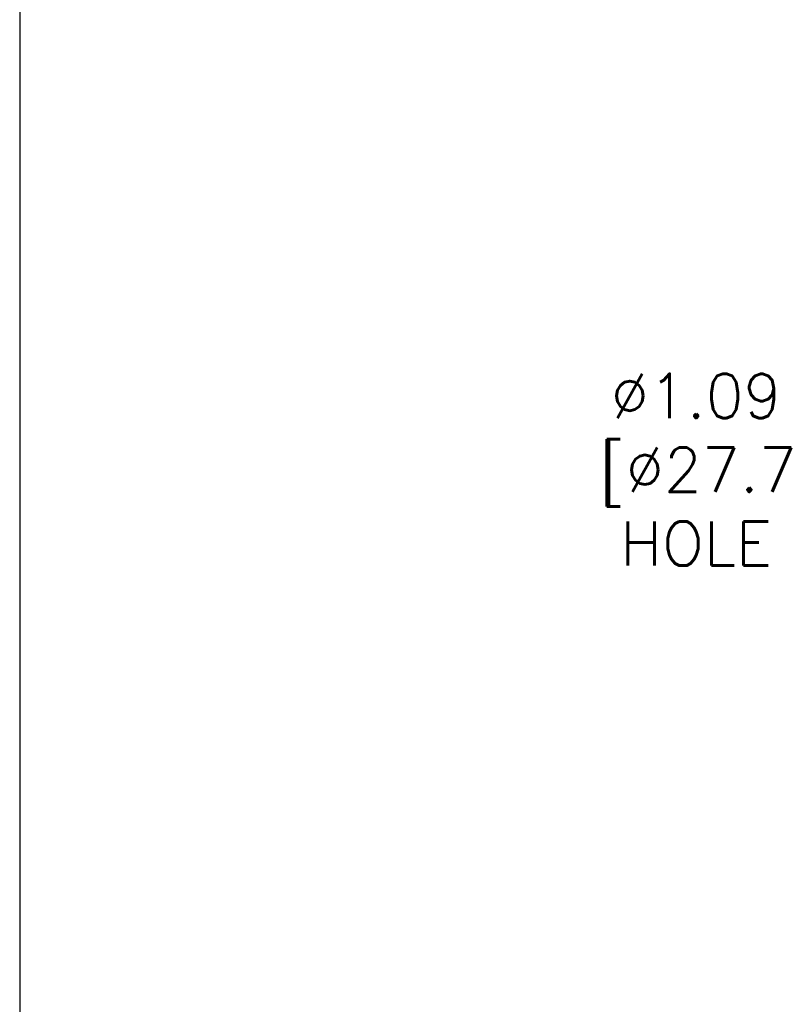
# Model space of a CAD drawing. Extents: x 897.4 to 937.4, y -8.5 to 19.5.
# Tile 5 of 14: x 897.4 to 901.7, y 7.4 to 12.9. Entities that reach past the tile are written whole.
import ezdxf

# ---------------------------------------------------------------- set-up
doc = ezdxf.new("R2010")
doc.units = 0
doc.header["$LTSCALE"] = 4
doc.header["$MEASUREMENT"] = 0
doc.layers.get('DEFPOINTS').update_dxf_attribs({"linetype": 'CONTINUOUS'})
doc.layers.add('TEXT', color=140, linetype='CONTINUOUS')
doc.layers.add('TEXT @ 1', color=140, linetype='CONTINUOUS')
doc.styles.get("Standard").update_dxf_attribs({"font": 'romans.shx'})
doc.dimstyles.get("Standard").update_dxf_attribs({"dimtxt": 0.25, "dimasz": 0.3, "dimexe": 0.0625, "dimexo": 0.0625, "dimgap": 0.0625, "dimtad": 0, "dimtih": 1, "dimtoh": 1, "dimzin": 0, "dimdsep": 46, "dimtxsty": 'Standard', "dimcen": 0, "dimadec": 0, "dimazin": 0, "dimtfac": 1, "dimtofl": 0, "dimtmove": 0, "dimatfit": 3, "dimfxl": 0, "dimtolj": 1, "dimtzin": 0, "dimarcsym": 0})

# ---------------------------------------------------------------- blocks, each defined once
blk = doc.blocks.new('*D68')
at = {"layer": 'DEFPOINTS', "color": 0}
for p in [(904.5869, 11.6626), (903.6399, 11.1228)]:
    blk.add_point(p, dxfattribs=at)
at = {"layer": 'TEXT', "color": 0, "lineweight": -2}
for p, q in [((902.3822, 10.4059), (903.3793, 10.9743)), ((902.0822, 10.4059), (902.3822, 10.4059))]:
    blk.add_line(p, q, dxfattribs=at)
at = {"layer": 'TEXT', "color": 0}
blk.add_solid([(903.3545, 11.0177), (903.4041, 10.9308), (903.6399, 11.1228)], dxfattribs=at)
at = {"layer": 'TEXT', "color": 0, "insert": (901.228, 10.4059), "char_height": 0.25, "attachment_point": 5}
blk.add_mtext('\\A1;∅1.09\\P [∅27.7]\\PHOLE', dxfattribs=at)

msp = doc.modelspace()

# ---------------------------------------------------------------- linework, layer by layer
at = {"layer": 'DEFPOINTS'}
msp.add_lwpolyline([(897.4093, -8.5339), (937.4093, -8.5339), (937.4093, 19.4661), (897.4093, 19.4661)], close=True, dxfattribs=at)

# ---------------------------------------------------------------- dimensions: what is measured, and where the dimension line sits
at = {"layer": 'TEXT @ 1'}
dim = msp.add_diameter_dim_2p(p1=(904.5869, 11.6626), p2=(903.6399, 11.1228), text='<>\\PHOLE', dimstyle='Standard', override={"dimscale": 1, "dimtxt": 0.25, "dimpost": '\\X', "dimtix": 0, "dimtofl": 0, "dimtmove": 0, "dimatfit": 3}, dxfattribs=at)
dim.commit()
dim.dimension.update_dxf_attribs({"geometry": '*D68', "text_midpoint": (901.228, 10.4059), "dimtype": 163})

doc.saveas('drawing.dxf')
